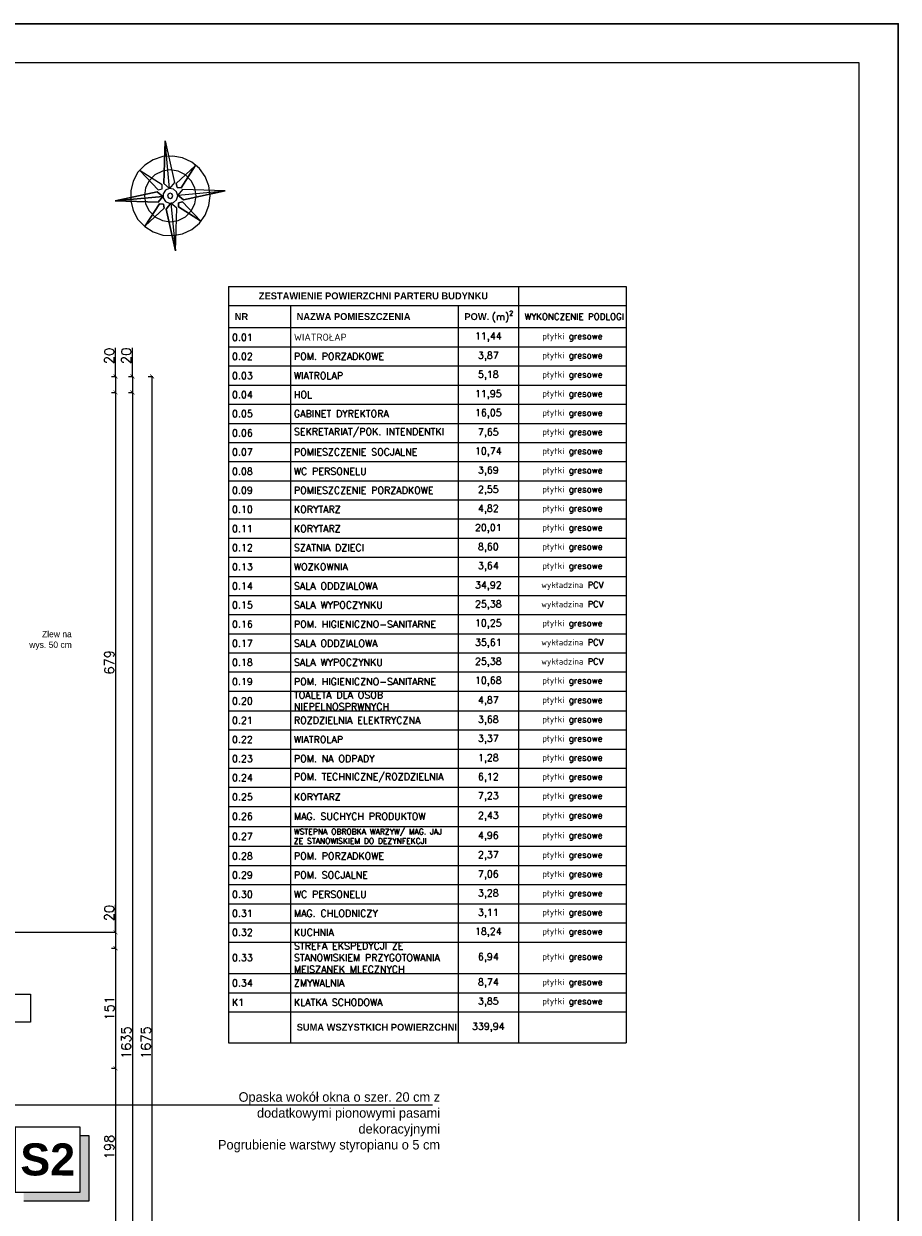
# Model space of a CAD drawing. Header units: millimetres. Extents: x -740 to 33545, y 5178 to 22494.
# Tile 244 of 256: x 11976 to 13075, y 10344 to 11838. Entities that reach past the tile are written whole.
import ezdxf
from ezdxf.lldxf.tags import DXFTag

# ---------------------------------------------------------------- set-up
doc = ezdxf.new("R2010")
doc.units = ezdxf.units.MM
doc.header["$MEASUREMENT"] = 0
doc.layers.get('Defpoints').update_dxf_attribs({"color": 252})
doc.layers.add('a3', color=252, linetype='Continuous', lineweight=30, plot=False)
for name, color, linetype, lineweight in [('A_opisy', 252, 'Continuous', 15), ('linia opisowa', 252, 'Continuous', 9), ('Nowe_820-G Rysunki Obrazki_Nr_pióra__23', 252, 'Continuous', 15), ('wymiarowanie', 252, 'Continuous', 9)]:
    doc.layers.add(name, color=color, linetype=linetype, lineweight=lineweight)
doc.layers.add('D-opis', color=252, linetype='Continuous')
doc.styles.add('ARIALL', font='GOTHIC.TTF', dxfattribs={"height": 40})
doc.styles.add('ROMANS', font='romans')
doc.styles.add('styl2', font='simplex.shx')
tags = doc.linetypes.add('ICAD_ISO03W100', pattern=[30, 12, -18]).pattern_tags.tags
tags[6:7] = [DXFTag(74, 4), DXFTag(75, 0), DXFTag(340, '0'), DXFTag(46, 1.0), DXFTag(50, 0.0), DXFTag(44, 0.0), DXFTag(45, 0.0)]
tags[4:5] = [DXFTag(74, 4), DXFTag(75, 0), DXFTag(340, '0'), DXFTag(46, 1.0), DXFTag(50, 0.0), DXFTag(44, 0.0), DXFTag(45, 0.0)]
doc.dimstyles.new('Skala 1-50', dxfattribs={"dimtxt": 12, "dimasz": 5, "dimexe": 1, "dimexo": 1, "dimgap": 1.5, "dimtad": 1, "dimdec": 1, "dimrnd": 0.5, "dimtxsty": 'styl2', "dimblk": 'ARCHTICK', "dimcen": 5, "dimadec": 0, "dimazin": 0, "dimtfac": 1, "dimtdec": 1, "dimtmove": 1, "dimatfit": 3, "dimldrblk": 'ARCHTICK', "dimfxl": 0, "dimlwd": -1, "dimlwe": -1, "dimarcsym": 0})

# ---------------------------------------------------------------- blocks, each defined once
blk = doc.blocks.new('*T942')
at = {"layer": 'D-opis', "color": 0, "linetype": 'ByBlock', "lineweight": -2}
for p, q in [((0, 0), (77.9, 0)), ((0, 0), (0, -24)), ((77.9, 0), (288.7, 0)), ((288.7, 0), (364.6, 0)), ((364.6, 0), (500, 0)), ((364.6, 0), (364.6, -24)), ((500, 0), (500, -24)), ((0, -24), (77.9, -24)), ((0, -24), (0, -51.9)), ((77.9, -24), (288.7, -24)), ((77.9, -24), (77.9, -51.9)), ((288.7, -24), (364.6, -24)), ((288.7, -24), (288.7, -51.9)), ((364.6, -24), (500, -24)), ((364.6, -24), (364.6, -51.9)), ((500, -24), (500, -51.9)), ((0, -51.9), (77.9, -51.9)), ((0, -51.9), (0, -76)), ((77.9, -51.9), (288.7, -51.9)), ((77.9, -51.9), (77.9, -76)), ((288.7, -51.9), (364.6, -51.9)), ((288.7, -51.9), (288.7, -76)), ((364.6, -51.9), (500, -51.9)), ((364.6, -51.9), (364.6, -76)), ((500, -51.9), (500, -76)), ((0, -76), (77.9, -76)), ((0, -76), (0, -100)), ((77.9, -76), (288.7, -76)), ((77.9, -76), (77.9, -100)), ((288.7, -76), (364.6, -76)), ((288.7, -76), (288.7, -100)), ((364.6, -76), (500, -76)), ((364.6, -76), (364.6, -100)), ((500, -76), (500, -100)), ((0, -100), (77.9, -100)), ((0, -100), (0, -124.1)), ((77.9, -100), (288.7, -100)), ((77.9, -100), (77.9, -124.1)), ((288.7, -100), (364.6, -100)), ((288.7, -100), (288.7, -124.1)), ((364.6, -100), (500, -100)), ((364.6, -100), (364.6, -124.1)), ((500, -100), (500, -124.1)), ((0, -124.1), (77.9, -124.1)), ((0, -124.1), (0, -148.2)), ((77.9, -124.1), (288.7, -124.1)), ((77.9, -124.1), (77.9, -148.2)), ((288.7, -124.1), (364.6, -124.1)), ((288.7, -124.1), (288.7, -148.2)), ((364.6, -124.1), (500, -124.1)), ((364.6, -124.1), (364.6, -148.2)), ((500, -124.1), (500, -148.2)), ((0, -148.2), (77.9, -148.2)), ((0, -148.2), (0, -172.2)), ((77.9, -148.2), (288.7, -148.2)), ((77.9, -148.2), (77.9, -172.2)), ((288.7, -148.2), (364.6, -148.2)), ((288.7, -148.2), (288.7, -172.2)), ((364.6, -148.2), (500, -148.2)), ((364.6, -148.2), (364.6, -172.2)), ((500, -148.2), (500, -172.2)), ((0, -172.2), (77.9, -172.2)), ((0, -172.2), (0, -196.3)), ((77.9, -172.2), (288.7, -172.2)), ((77.9, -172.2), (77.9, -196.3)), ((288.7, -172.2), (364.6, -172.2)), ((288.7, -172.2), (288.7, -196.3)), ((364.6, -172.2), (500, -172.2)), ((364.6, -172.2), (364.6, -196.3)), ((500, -172.2), (500, -196.3)), ((0, -196.3), (77.9, -196.3)), ((0, -196.3), (0, -220.3)), ((77.9, -196.3), (288.7, -196.3)), ((77.9, -196.3), (77.9, -220.3)), ((288.7, -196.3), (364.6, -196.3)), ((288.7, -196.3), (288.7, -220.3)), ((364.6, -196.3), (500, -196.3)), ((364.6, -196.3), (364.6, -220.3)), ((500, -196.3), (500, -220.3)), ((0, -220.3), (77.9, -220.3)), ((0, -220.3), (0, -244.4)), ((77.9, -220.3), (288.7, -220.3)), ((77.9, -220.3), (77.9, -244.4)), ((288.7, -220.3), (364.6, -220.3)), ((288.7, -220.3), (288.7, -244.4)), ((364.6, -220.3), (500, -220.3)), ((364.6, -220.3), (364.6, -244.4)), ((500, -220.3), (500, -244.4)), ((0, -244.4), (77.9, -244.4)), ((0, -244.4), (0, -268.4)), ((77.9, -244.4), (288.7, -244.4)), ((77.9, -244.4), (77.9, -268.4)), ((288.7, -244.4), (364.6, -244.4)), ((288.7, -244.4), (288.7, -268.4)), ((364.6, -244.4), (500, -244.4)), ((364.6, -244.4), (364.6, -268.4)), ((500, -244.4), (500, -268.4)), ((0, -268.4), (77.9, -268.4)), ((0, -268.4), (0, -292.4)), ((77.9, -268.4), (288.7, -268.4)), ((77.9, -268.4), (77.9, -292.4)), ((288.7, -268.4), (364.6, -268.4)), ((288.7, -268.4), (288.7, -292.4)), ((364.6, -268.4), (500, -268.4)), ((364.6, -268.4), (364.6, -292.4)), ((500, -268.4), (500, -292.4)), ((0, -292.4), (77.9, -292.4)), ((0, -292.4), (0, -316.5)), ((77.9, -292.4), (288.7, -292.4)), ((77.9, -292.4), (77.9, -316.5)), ((288.7, -292.4), (364.6, -292.4)), ((288.7, -292.4), (288.7, -316.5)), ((364.6, -292.4), (500, -292.4)), ((364.6, -292.4), (364.6, -316.5)), ((500, -292.4), (500, -316.5)), ((0, -316.5), (77.9, -316.5)), ((0, -316.5), (0, -340.6)), ((77.9, -316.5), (288.7, -316.5)), ((77.9, -316.5), (77.9, -340.6)), ((288.7, -316.5), (364.6, -316.5)), ((288.7, -316.5), (288.7, -340.6)), ((364.6, -316.5), (500, -316.5)), ((364.6, -316.5), (364.6, -340.6)), ((500, -316.5), (500, -340.6)), ((0, -340.6), (77.9, -340.6)), ((0, -340.6), (0, -364.6)), ((77.9, -340.6), (288.7, -340.6)), ((77.9, -340.6), (77.9, -364.6)), ((288.7, -340.6), (364.6, -340.6)), ((288.7, -340.6), (288.7, -364.6)), ((364.6, -340.6), (500, -340.6)), ((364.6, -340.6), (364.6, -364.6)), ((500, -340.6), (500, -364.6)), ((0, -364.6), (77.9, -364.6)), ((0, -364.6), (0, -388.6)), ((77.9, -364.6), (288.7, -364.6)), ((77.9, -364.6), (77.9, -388.6)), ((288.7, -364.6), (364.6, -364.6)), ((288.7, -364.6), (288.7, -388.6)), ((364.6, -364.6), (500, -364.6)), ((364.6, -364.6), (364.6, -388.6)), ((500, -364.6), (500, -388.6)), ((0, -388.6), (77.9, -388.6)), ((0, -388.6), (0, -412.7)), ((77.9, -388.6), (288.7, -388.6)), ((77.9, -388.6), (77.9, -412.7)), ((288.7, -388.6), (364.6, -388.6)), ((288.7, -388.6), (288.7, -412.7)), ((364.6, -388.6), (500, -388.6)), ((364.6, -388.6), (364.6, -412.7)), ((500, -388.6), (500, -412.7)), ((0, -412.7), (77.9, -412.7)), ((0, -412.7), (0, -436.7)), ((77.9, -412.7), (288.7, -412.7)), ((77.9, -412.7), (77.9, -436.7)), ((288.7, -412.7), (364.6, -412.7)), ((288.7, -412.7), (288.7, -436.7)), ((364.6, -412.7), (500, -412.7)), ((364.6, -412.7), (364.6, -436.7)), ((500, -412.7), (500, -436.7)), ((0, -436.7), (77.9, -436.7)), ((0, -436.7), (0, -460.7)), ((77.9, -436.7), (288.7, -436.7)), ((77.9, -436.7), (77.9, -460.7)), ((288.7, -436.7), (364.6, -436.7)), ((288.7, -436.7), (288.7, -460.7)), ((364.6, -436.7), (500, -436.7)), ((364.6, -436.7), (364.6, -460.7)), ((500, -436.7), (500, -460.7)), ((0, -460.7), (77.9, -460.7)), ((0, -460.7), (0, -484.8)), ((77.9, -460.7), (288.7, -460.7)), ((77.9, -460.7), (77.9, -484.8)), ((288.7, -460.7), (364.6, -460.7)), ((288.7, -460.7), (288.7, -484.8)), ((364.6, -460.7), (500, -460.7)), ((364.6, -460.7), (364.6, -484.8)), ((500, -460.7), (500, -484.8)), ((0, -484.8), (77.9, -484.8)), ((0, -484.8), (0, -508.8)), ((77.9, -484.8), (288.7, -484.8)), ((77.9, -484.8), (77.9, -508.8)), ((288.7, -484.8), (364.6, -484.8)), ((288.7, -484.8), (288.7, -508.8)), ((364.6, -484.8), (500, -484.8)), ((364.6, -484.8), (364.6, -508.8)), ((500, -484.8), (500, -508.8)), ((0, -508.8), (77.9, -508.8)), ((0, -508.8), (0, -533.7)), ((77.9, -508.8), (288.7, -508.8)), ((77.9, -508.8), (77.9, -533.7)), ((288.7, -508.8), (364.6, -508.8)), ((288.7, -508.8), (288.7, -533.7)), ((364.6, -508.8), (500, -508.8)), ((364.6, -508.8), (364.6, -533.7)), ((500, -508.8), (500, -533.7)), ((0, -533.7), (77.9, -533.7)), ((0, -533.7), (0, -557.7)), ((77.9, -533.7), (288.7, -533.7)), ((77.9, -533.7), (77.9, -557.7)), ((288.7, -533.7), (364.6, -533.7)), ((288.7, -533.7), (288.7, -557.7)), ((364.6, -533.7), (500, -533.7)), ((364.6, -533.7), (364.6, -557.7)), ((500, -533.7), (500, -557.7)), ((0, -557.7), (77.9, -557.7)), ((0, -557.7), (0, -581.7)), ((77.9, -557.7), (288.7, -557.7)), ((77.9, -557.7), (77.9, -581.7)), ((288.7, -557.7), (364.6, -557.7)), ((288.7, -557.7), (288.7, -581.7)), ((364.6, -557.7), (500, -557.7)), ((364.6, -557.7), (364.6, -581.7)), ((500, -557.7), (500, -581.7)), ((0, -581.7), (77.9, -581.7)), ((0, -581.7), (0, -605.8)), ((77.9, -581.7), (288.7, -581.7)), ((77.9, -581.7), (77.9, -605.8)), ((288.7, -581.7), (364.6, -581.7)), ((288.7, -581.7), (288.7, -605.8)), ((364.6, -581.7), (500, -581.7)), ((364.6, -581.7), (364.6, -605.8)), ((500, -581.7), (500, -605.8)), ((0, -605.8), (77.9, -605.8)), ((0, -605.8), (0, -629.8)), ((77.9, -605.8), (288.7, -605.8)), ((77.9, -605.8), (77.9, -629.8)), ((288.7, -605.8), (364.6, -605.8)), ((288.7, -605.8), (288.7, -629.8)), ((364.6, -605.8), (500, -605.8)), ((364.6, -605.8), (364.6, -629.8)), ((500, -605.8), (500, -629.8)), ((0, -629.8), (77.9, -629.8)), ((0, -629.8), (0, -653.8)), ((77.9, -629.8), (288.7, -629.8)), ((77.9, -629.8), (77.9, -653.8)), ((288.7, -629.8), (364.6, -629.8)), ((288.7, -629.8), (288.7, -653.8)), ((364.6, -629.8), (500, -629.8)), ((364.6, -629.8), (364.6, -653.8)), ((500, -629.8), (500, -653.8)), ((0, -653.8), (77.9, -653.8)), ((0, -653.8), (0, -678.9)), ((77.9, -653.8), (288.7, -653.8)), ((77.9, -653.8), (77.9, -678.9)), ((288.7, -653.8), (364.6, -653.8)), ((288.7, -653.8), (288.7, -678.9)), ((364.6, -653.8), (500, -653.8)), ((364.6, -653.8), (364.6, -678.9)), ((500, -653.8), (500, -678.9)), ((0, -678.9), (77.9, -678.9)), ((0, -678.9), (0, -704)), ((77.9, -678.9), (288.7, -678.9)), ((77.9, -678.9), (77.9, -704)), ((288.7, -678.9), (364.6, -678.9)), ((288.7, -678.9), (288.7, -704)), ((364.6, -678.9), (500, -678.9)), ((364.6, -678.9), (364.6, -704)), ((500, -678.9), (500, -704)), ((0, -704), (77.9, -704)), ((0, -704), (0, -728.1)), ((77.9, -704), (288.7, -704)), ((77.9, -704), (77.9, -728.1)), ((288.7, -704), (364.6, -704)), ((288.7, -704), (288.7, -728.1)), ((364.6, -704), (500, -704)), ((364.6, -704), (364.6, -728.1)), ((500, -704), (500, -728.1)), ((0, -728.1), (77.9, -728.1)), ((0, -728.1), (0, -752.2)), ((77.9, -728.1), (288.7, -728.1)), ((77.9, -728.1), (77.9, -752.2)), ((288.7, -728.1), (364.6, -728.1)), ((288.7, -728.1), (288.7, -752.2)), ((364.6, -728.1), (500, -728.1)), ((364.6, -728.1), (364.6, -752.2)), ((500, -728.1), (500, -752.2)), ((0, -752.2), (77.9, -752.2)), ((0, -752.2), (0, -776.2)), ((77.9, -752.2), (288.7, -752.2)), ((77.9, -752.2), (77.9, -776.2)), ((288.7, -752.2), (364.6, -752.2)), ((288.7, -752.2), (288.7, -776.2)), ((364.6, -752.2), (500, -752.2)), ((364.6, -752.2), (364.6, -776.2)), ((500, -752.2), (500, -776.2)), ((0, -776.2), (77.9, -776.2)), ((0, -776.2), (0, -800.3)), ((77.9, -776.2), (288.7, -776.2)), ((77.9, -776.2), (77.9, -800.3)), ((288.7, -776.2), (364.6, -776.2)), ((288.7, -776.2), (288.7, -800.3)), ((364.6, -776.2), (500, -776.2)), ((364.6, -776.2), (364.6, -800.3)), ((500, -776.2), (500, -800.3)), ((0, -800.3), (77.9, -800.3)), ((0, -800.3), (0, -824.3)), ((77.9, -800.3), (288.7, -800.3)), ((77.9, -800.3), (77.9, -824.3)), ((288.7, -800.3), (364.6, -800.3)), ((288.7, -800.3), (288.7, -824.3)), ((364.6, -800.3), (500, -800.3)), ((364.6, -800.3), (364.6, -824.3)), ((500, -800.3), (500, -824.3)), ((0, -824.3), (77.9, -824.3)), ((0, -824.3), (0, -864)), ((77.9, -824.3), (288.7, -824.3)), ((77.9, -824.3), (77.9, -864)), ((288.7, -824.3), (364.6, -824.3)), ((288.7, -824.3), (288.7, -864)), ((364.6, -824.3), (500, -824.3)), ((364.6, -824.3), (364.6, -864)), ((500, -824.3), (500, -864)), ((0, -864), (77.9, -864)), ((0, -864), (0, -888)), ((77.9, -864), (288.7, -864)), ((77.9, -864), (77.9, -888)), ((288.7, -864), (364.6, -864)), ((288.7, -864), (288.7, -888)), ((364.6, -864), (500, -864)), ((364.6, -864), (364.6, -888)), ((500, -864), (500, -888)), ((0, -888), (77.9, -888)), ((0, -888), (0, -912)), ((77.9, -888), (288.7, -888)), ((77.9, -888), (77.9, -912)), ((288.7, -888), (364.6, -888)), ((288.7, -888), (288.7, -912)), ((364.6, -888), (500, -888)), ((364.6, -888), (364.6, -912)), ((500, -888), (500, -912)), ((0, -912), (77.9, -912)), ((0, -912), (0, -950.9)), ((77.9, -912), (288.7, -912)), ((77.9, -912), (77.9, -950.9)), ((288.7, -912), (364.6, -912)), ((288.7, -912), (288.7, -950.9)), ((364.6, -912), (500, -912)), ((364.6, -912), (364.6, -950.9)), ((500, -912), (500, -950.9)), ((0, -950.9), (77.9, -950.9)), ((77.9, -950.9), (288.7, -950.9)), ((288.7, -950.9), (364.6, -950.9)), ((364.6, -950.9), (500, -950.9))]:
    blk.add_line(p, q, dxfattribs=at)
at = {"layer": 'D-opis', "color": 0, "style": 'styl2'}
for s, insert, char_height, width, attachment_point in [('{\\fCentury Gothic|b1|i0|c238|p34;ZESTAWIENIE POWIERZCHNI PARTERU BUDYNKU}', (182.3, -12), 8.753, 345.118, 5), ('WYKONCZENIE PODLOGI', (372.4, -38), 8, 119.718, 4), ('{\\fCentury Gothic|b1|i0|c238|p34;NR}', (7.9, -38), 8.753, 62.232, 4), ('{\\fCentury Gothic|b1|i0|c238|p34;NAZWA POMIESZCZENIA}', (85.8, -38), 8.753, 195.105, 4), ('\\A1;{\\fCentury Gothic|b1|i0|c238|p34;POW. }(m){\\H0.7x;\\S2^ ;}', (296.6, -38), 8.753, 60.136, 4), ('0.01', (4.4, -63.9), 8.75, 69.162, 4), ('WIATROŁAP', (82.3, -63.9), 8.75, 202.036, 4), ('11,44', (326.7, -63.9), 8.75, 67.067, 5), ('płytki gresowe', (432.3, -63.9), 7.878, 126.649, 5), ('0.02', (4.4, -88), 8.75, 69.162, 4), ('POM. PORZADKOWE', (82.3, -88), 8.753, 202.036, 4), ('3,87', (326.7, -88), 8.75, 67.067, 5), ('płytki gresowe', (432.3, -88), 7.878, 126.649, 5), ('0.03', (4.4, -112.1), 8.75, 69.162, 4), ('WIATROLAP', (82.3, -112.1), 8.75, 202.036, 4), ('5,18', (326.7, -112.1), 8.75, 67.067, 5), ('płytki gresowe', (432.3, -112.1), 7.878, 126.649, 5), ('0.04', (4.4, -136.1), 8.75, 69.162, 4), ('HOL', (82.3, -136.1), 8.75, 202.036, 4), ('11,95', (326.7, -136.1), 8.75, 67.067, 5), ('płytki gresowe', (432.3, -136.1), 7.878, 126.649, 5), ('0.05', (4.4, -160.2), 8.75, 69.162, 4), ('GABINET DYREKTORA', (82.3, -160.2), 8.753, 202.036, 4), ('16,05', (326.7, -160.2), 8.75, 67.067, 5), ('płytki gresowe', (432.3, -160.2), 7.878, 126.649, 5), ('0.06', (4.4, -184.3), 8.75, 69.162, 4), ('SEKRETARIAT/POK. INTENDENTKI', (82.3, -184.3), 8.753, 202.036, 4), ('7,65', (326.7, -184.3), 8.75, 67.067, 5), ('płytki gresowe', (432.3, -184.3), 7.878, 126.649, 5), ('0.07', (4.4, -208.3), 8.75, 69.162, 4), ('POMIESZCZENIE SOCJALNE', (82.3, -208.3), 8.753, 202.036, 4), ('10,74', (326.7, -208.3), 8.75, 67.067, 5), ('płytki gresowe', (432.3, -208.3), 7.878, 126.649, 5), ('0.08', (4.4, -232.4), 8.75, 69.162, 4), ('WC PERSONELU', (82.3, -232.4), 8.753, 202.036, 4), ('3,69', (326.7, -232.4), 8.75, 67.067, 5), ('płytki gresowe', (432.3, -232.4), 7.878, 126.649, 5), ('0.09', (4.4, -256.4), 8.75, 69.162, 4), ('POMIESZCZENIE PORZADKOWE', (82.3, -256.4), 8.753, 202.036, 4), ('2,55', (326.7, -256.4), 8.75, 67.067, 5), ('płytki gresowe', (432.3, -256.4), 7.878, 126.649, 5), ('0.10', (4.4, -280.4), 8.75, 69.162, 4), ('KORYTARZ', (82.3, -280.4), 8.75, 202.036, 4), ('4,82', (326.7, -280.4), 8.75, 67.067, 5), ('płytki gresowe', (432.3, -280.4), 7.878, 126.649, 5), ('0.11', (4.4, -304.5), 8.75, 69.162, 4), ('KORYTARZ', (82.3, -304.5), 8.75, 202.036, 4), ('20,01', (326.7, -304.5), 8.75, 67.067, 5), ('płytki gresowe', (432.3, -304.5), 7.878, 126.649, 5), ('0.12', (4.4, -328.6), 8.75, 69.162, 4), ('SZATNIA DZIECI', (82.3, -328.6), 8.753, 202.036, 4), ('8,60', (326.7, -328.6), 8.75, 67.067, 5), ('płytki gresowe', (432.3, -328.6), 7.878, 126.649, 5), ('0.13', (4.4, -352.6), 8.75, 69.162, 4), ('WOZKOWNIA', (82.3, -352.6), 8.75, 202.036, 4), ('3,64', (326.7, -352.6), 8.75, 67.067, 5), ('płytki gresowe', (432.3, -352.6), 7.878, 126.649, 5), ('0.14', (4.4, -376.6), 8.75, 69.162, 4), ('SALA ODDZIALOWA', (82.3, -376.6), 8.753, 202.036, 4), ('34,92', (326.7, -376.6), 8.75, 67.067, 5), ('wykładzina PCV', (432.3, -376.6), 7.711, 126.649, 5), ('0.15', (4.4, -400.7), 8.75, 69.162, 4), ('SALA WYPOCZYNKU', (82.3, -400.7), 8.753, 202.036, 4), ('25,38', (326.7, -400.7), 8.75, 67.067, 5), ('wykładzina PCV', (432.3, -400.7), 7.711, 126.649, 5), ('płytki gresowe', (432.3, -424.7), 7.878, 126.649, 5), ('0.16', (4.4, -424.7), 8.75, 69.162, 4), ('POM. HIGIENICZNO-SANITARNE', (82.3, -424.7), 8.753, 202.036, 4), ('10,25', (326.7, -424.7), 8.75, 67.067, 5), ('0.17', (4.4, -448.7), 8.75, 69.162, 4), ('SALA ODDZIALOWA', (82.3, -448.7), 8.753, 202.036, 4), ('35,61', (326.7, -448.7), 8.75, 67.067, 5), ('wykładzina PCV', (432.3, -448.7), 7.711, 126.649, 5), ('0.18', (4.4, -472.8), 8.75, 69.162, 4), ('SALA WYPOCZYNKU', (82.3, -472.8), 8.753, 202.036, 4), ('25,38', (326.7, -472.8), 8.75, 67.067, 5), ('wykładzina PCV', (432.3, -472.8), 7.711, 126.649, 5), ('0.19', (4.4, -496.8), 8.75, 69.162, 4), ('POM. HIGIENICZNO-SANITARNE', (82.3, -496.8), 8.753, 202.036, 4), ('10,68', (326.7, -496.8), 8.75, 67.067, 5), ('płytki gresowe', (432.3, -496.8), 7.878, 126.649, 5), ('0.20', (4.4, -521.2), 8.75, 69.162, 4), ('TOALETA DLA OSOB NIEPELNOSPRWNYCH', (82.3, -521.2), 8.753, 202.036, 4), ('4,87', (326.7, -521.2), 8.75, 67.067, 5), ('płytki gresowe', (432.3, -521.2), 7.878, 126.649, 5), ('0.21', (4.4, -545.7), 8.75, 69.162, 4), ('ROZDZIELNIA ELEKTRYCZNA', (82.3, -545.7), 8.753, 202.036, 4), ('3,68', (326.7, -545.7), 8.75, 67.067, 5), ('płytki gresowe', (432.3, -545.7), 7.878, 126.649, 5), ('0.22', (4.4, -569.7), 8.75, 69.162, 4), ('WIATROLAP', (82.3, -569.7), 8.75, 202.036, 4), ('3,37', (326.7, -569.7), 8.75, 67.067, 5), ('płytki gresowe', (432.3, -569.7), 7.878, 126.649, 5), ('0.23', (4.4, -593.8), 8.75, 69.162, 4), ('POM. NA ODPADY', (82.3, -593.8), 8.753, 202.036, 4), ('1,28', (326.7, -593.8), 8.75, 67.067, 5), ('płytki gresowe', (432.3, -593.8), 7.878, 126.649, 5), ('0.24', (4.4, -617.8), 8.75, 69.162, 4), ('POM. TECHNICZNE/ROZDZIELNIA', (82.3, -617.8), 8.753, 202.036, 4), ('6,12', (326.7, -617.8), 8.75, 67.067, 5), ('płytki gresowe', (432.3, -617.8), 7.878, 126.649, 5), ('0.25', (4.4, -641.8), 8.75, 69.162, 4), ('KORYTARZ', (82.3, -641.8), 8.75, 202.036, 4), ('7,23', (326.7, -641.8), 8.75, 67.067, 5), ('płytki gresowe', (432.3, -641.8), 7.878, 126.649, 5), ('0.26', (4.4, -666.4), 8.75, 69.162, 4), ('MAG. SUCHYCH PRODUKTOW', (82.3, -666.4), 8.753, 202.036, 4), ('2,43', (326.7, -666.4), 8.75, 67.067, 5), ('płytki gresowe', (432.3, -666.4), 7.878, 126.649, 5), ('0.27', (4.4, -691.4), 8.75, 69.162, 4), ('WSTEPNA OBROBKA WARZYW/ MAG. JAJ ZE STANOWISKIEM DO DEZYNFEKCJI', (82.3, -691.4), 7.003, 202.036, 4), ('4,96', (326.7, -691.4), 8.75, 67.067, 5), ('płytki gresowe', (432.3, -691.4), 7.878, 126.649, 5), ('0.28', (4.4, -716), 8.75, 69.162, 4), ('POM. PORZADKOWE', (82.3, -716), 8.753, 202.036, 4), ('2,37', (326.7, -716), 8.75, 67.067, 5), ('płytki gresowe', (432.3, -716), 7.878, 126.649, 5), ('0.29', (4.4, -740.1), 8.75, 69.162, 4), ('POM. SOCJALNE', (82.3, -740.1), 8.753, 202.036, 4), ('7,06', (326.7, -740.1), 8.75, 67.067, 5), ('płytki gresowe', (432.3, -740.1), 7.878, 126.649, 5), ('0.30', (4.4, -764.2), 8.75, 69.162, 4), ('WC PERSONELU', (82.3, -764.2), 8.753, 202.036, 4), ('3,28', (326.7, -764.2), 8.75, 67.067, 5), ('płytki gresowe', (432.3, -764.2), 7.878, 126.649, 5), ('0.31', (4.4, -788.2), 8.75, 69.162, 4), ('MAG. CHLODNICZY', (82.3, -788.2), 8.753, 202.036, 4), ('3,11', (326.7, -788.2), 8.75, 67.067, 5), ('płytki gresowe', (432.3, -788.2), 7.878, 126.649, 5), ('0.32', (4.4, -812.3), 8.75, 69.162, 4), ('KUCHNIA', (82.3, -812.3), 8.75, 202.036, 4), ('18,24', (326.7, -812.3), 8.75, 67.067, 5), ('płytki gresowe', (432.3, -812.3), 7.878, 126.649, 5), ('STREFA EKSPEDYCJI ZE STANOWISKIEM PRZYGOTOWANIA MEISZANEK MLECZNYCH', (82.3, -844.1), 8.753, 202.036, 4), ('0.33', (4.4, -844.1), 8.75, 69.162, 4), ('6,94', (326.7, -844.1), 8.75, 67.067, 5), ('płytki gresowe', (432.3, -844.1), 7.878, 126.649, 5), ('0.34', (4.4, -876), 8.75, 69.162, 4), ('ZMYWALNIA', (82.3, -876), 8.75, 202.036, 4), ('8,74', (326.7, -876), 8.75, 67.067, 5), ('płytki gresowe', (432.3, -876), 7.878, 126.649, 5), ('K1', (4.4, -900), 8.75, 69.162, 4), ('KLATKA SCHODOWA', (82.3, -900), 8.753, 202.036, 4), ('3,85', (326.7, -900), 8.75, 67.067, 5), ('płytki gresowe', (432.3, -900), 7.878, 126.649, 5), ('339,94', (326.7, -931.5), 8.75, 67.067, 5), ('{\\fCentury Gothic|b1|i0|c238|p34;SUMA WSZYSTKICH POWIERZCHNI}', (85.8, -931.5), 8.753, 195.105, 4)]:
    blk.add_mtext(s, dxfattribs=dict(at, insert=insert, char_height=char_height, width=width, attachment_point=attachment_point))
blk = doc.blocks.new('_ArchTick')
at = {"color": 0, "linetype": 'ByBlock', "const_width": 0.15}
blk.add_lwpolyline([(-0.5, -0.5), (0.5, 0.5)], dxfattribs=at)
blk = doc.blocks.new('*D2124')
at = {"layer": 'Defpoints', "color": 0}
for p in [(11964.8, 11394.5), (11961.9, 11374.5), (12091.4, 11374.5)]:
    blk.add_point(p, dxfattribs=at)
at = {"layer": 'wymiarowanie', "color": 0}
for p, q in [((12091.4, 11394.5), (12091.4, 11430.5)), ((12086.4, 11394.5), (12092.4, 11394.5)), ((12091.4, 11394.5), (12091.4, 11374.5)), ((12086.4, 11374.5), (12092.4, 11374.5))]:
    blk.add_line(p, q, dxfattribs=at)
at = {"layer": 'wymiarowanie', "color": 0, "xscale": 5, "yscale": 5, "zscale": 5}
for p, rotation in [((12091.4, 11394.5), 90), ((12091.4, 11374.5), 270)]:
    blk.add_blockref('_ArchTick', p, dxfattribs=dict(at, rotation=rotation))
at = {"layer": 'wymiarowanie', "color": 0, "insert": (12083.6, 11420.3), "char_height": 12, "attachment_point": 5, "rotation": 90, "style": 'styl2'}
blk.add_mtext('20', dxfattribs=at)
blk = doc.blocks.new('*D2125')
at = {"layer": 'Defpoints', "color": 0}
for p in [(11961.9, 11374.5), (11907.3, 10695.7), (12091.4, 10695.7)]:
    blk.add_point(p, dxfattribs=at)
at = {"layer": 'wymiarowanie', "color": 0}
for p, q in [((12086.4, 11374.5), (12092.4, 11374.5)), ((12091.4, 11374.5), (12091.4, 10695.7)), ((12086.4, 10695.7), (12092.4, 10695.7))]:
    blk.add_line(p, q, dxfattribs=at)
at = {"layer": 'wymiarowanie', "color": 0, "xscale": 5, "yscale": 5, "zscale": 5}
for p, rotation in [((12091.4, 11374.5), 90), ((12091.4, 10695.7), 270)]:
    blk.add_blockref('_ArchTick', p, dxfattribs=dict(at, rotation=rotation))
at = {"layer": 'wymiarowanie', "color": 0, "insert": (12083.6, 11035.1), "char_height": 12, "attachment_point": 5, "rotation": 90, "style": 'styl2'}
blk.add_mtext('679', dxfattribs=at)
blk = doc.blocks.new('*D2126')
at = {"layer": 'Defpoints', "color": 0}
for p in [(11905.8, 10675.7), (11981.9, 10524.7), (12091.4, 10524.7)]:
    blk.add_point(p, dxfattribs=at)
at = {"layer": 'wymiarowanie', "color": 0}
for p, q in [((12086.4, 10675.7), (12092.4, 10675.7)), ((12091.4, 10675.7), (12091.4, 10524.7)), ((12086.4, 10524.7), (12092.4, 10524.7))]:
    blk.add_line(p, q, dxfattribs=at)
at = {"layer": 'wymiarowanie', "color": 0, "xscale": 5, "yscale": 5, "zscale": 5}
for p, rotation in [((12091.4, 10675.7), 90), ((12091.4, 10524.7), 270)]:
    blk.add_blockref('_ArchTick', p, dxfattribs=dict(at, rotation=rotation))
at = {"layer": 'wymiarowanie', "color": 0, "insert": (12083.8, 10600.2), "char_height": 12, "attachment_point": 5, "rotation": 90, "style": 'styl2'}
blk.add_mtext('151', dxfattribs=at)
blk = doc.blocks.new('*D2129')
at = {"layer": 'Defpoints', "color": 0}
for p in [(11904.8, 10695.7), (11902.3, 10675.7), (12091.4, 10675.7)]:
    blk.add_point(p, dxfattribs=at)
at = {"layer": 'wymiarowanie', "color": 0}
for p, q in [((12091.4, 10695.7), (12091.4, 10730.2)), ((12086.4, 10695.7), (12092.4, 10695.7)), ((12091.4, 10695.7), (12091.4, 10675.7)), ((12086.4, 10675.7), (12092.4, 10675.7))]:
    blk.add_line(p, q, dxfattribs=at)
at = {"layer": 'wymiarowanie', "color": 0, "xscale": 5, "yscale": 5, "zscale": 5}
for p, rotation in [((12091.4, 10695.7), 90), ((12091.4, 10675.7), 270)]:
    blk.add_blockref('_ArchTick', p, dxfattribs=dict(at, rotation=rotation))
at = {"layer": 'wymiarowanie', "color": 0, "insert": (12083.6, 10719.9), "char_height": 12, "attachment_point": 5, "rotation": 90, "style": 'styl2'}
blk.add_mtext('20', dxfattribs=at)
blk = doc.blocks.new('*D2130')
at = {"layer": 'Defpoints', "color": 0}
for p in [(11902.3, 10524.7), (11902.3, 10326.7), (12091.4, 10326.7)]:
    blk.add_point(p, dxfattribs=at)
at = {"layer": 'wymiarowanie', "color": 0}
for p, q in [((12086.4, 10524.7), (12092.4, 10524.7)), ((12091.4, 10524.7), (12091.4, 10326.7)), ((12086.4, 10326.7), (12092.4, 10326.7))]:
    blk.add_line(p, q, dxfattribs=at)
at = {"layer": 'wymiarowanie', "color": 0, "xscale": 5, "yscale": 5, "zscale": 5}
for p, rotation in [((12091.4, 10524.7), 90), ((12091.4, 10326.7), 270)]:
    blk.add_blockref('_ArchTick', p, dxfattribs=dict(at, rotation=rotation))
at = {"layer": 'wymiarowanie', "color": 0, "insert": (12083.6, 10425.7), "char_height": 12, "attachment_point": 5, "rotation": 90, "style": 'styl2'}
blk.add_mtext('198', dxfattribs=at)
blk = doc.blocks.new('*D2132')
at = {"layer": 'Defpoints', "color": 0}
for p in [(12086.4, 11394.5), (12086.4, 11374.5), (12112.7, 11374.5)]:
    blk.add_point(p, dxfattribs=at)
at = {"layer": 'wymiarowanie', "color": 0}
for p, q in [((12112.7, 11394.5), (12112.7, 11430.6)), ((12107.7, 11394.5), (12113.7, 11394.5)), ((12112.7, 11394.5), (12112.7, 11374.5)), ((12107.7, 11374.5), (12113.7, 11374.5))]:
    blk.add_line(p, q, dxfattribs=at)
at = {"layer": 'wymiarowanie', "color": 0, "xscale": 5, "yscale": 5, "zscale": 5}
for p, rotation in [((12112.7, 11394.5), 90), ((12112.7, 11374.5), 270)]:
    blk.add_blockref('_ArchTick', p, dxfattribs=dict(at, rotation=rotation))
at = {"layer": 'wymiarowanie', "color": 0, "insert": (12104.9, 11420.4), "char_height": 12, "attachment_point": 5, "rotation": 90, "style": 'styl2'}
blk.add_mtext('20', dxfattribs=at)
blk = doc.blocks.new('*D2133')
at = {"layer": 'Defpoints', "color": 0}
for p in [(12086.4, 11374.5), (12086.4, 9739.6), (12112.7, 9739.6)]:
    blk.add_point(p, dxfattribs=at)
at = {"layer": 'wymiarowanie', "color": 0}
for p, q in [((12107.7, 11374.5), (12113.7, 11374.5)), ((12112.7, 11374.5), (12112.7, 9739.6)), ((12107.7, 9739.6), (12113.7, 9739.6))]:
    blk.add_line(p, q, dxfattribs=at)
at = {"layer": 'wymiarowanie', "color": 0, "xscale": 5, "yscale": 5, "zscale": 5}
for p, rotation in [((12112.7, 11374.5), 90), ((12112.7, 9739.6), 270)]:
    blk.add_blockref('_ArchTick', p, dxfattribs=dict(at, rotation=rotation))
at = {"layer": 'wymiarowanie', "color": 0, "insert": (12104.9, 10557), "char_height": 12, "attachment_point": 5, "rotation": 90, "style": 'styl2'}
blk.add_mtext('1635', dxfattribs=at)
blk = doc.blocks.new('*D2135')
at = {"layer": 'Defpoints', "color": 0}
for p in [(12107.7, 11394.5), (12137.4, 11394.5), (12107.7, 9719.6)]:
    blk.add_point(p, dxfattribs=at)
at = {"layer": 'wymiarowanie', "color": 0}
for p, q in [((12132.4, 11394.5), (12138.4, 11394.5)), ((12137.4, 9719.6), (12137.4, 11394.5)), ((12132.4, 9719.6), (12138.4, 9719.6))]:
    blk.add_line(p, q, dxfattribs=at)
at = {"layer": 'wymiarowanie', "color": 0, "xscale": 5, "yscale": 5, "zscale": 5}
for p, rotation in [((12137.4, 11394.5), 90), ((12137.4, 9719.6), 270)]:
    blk.add_blockref('_ArchTick', p, dxfattribs=dict(at, rotation=rotation))
at = {"layer": 'wymiarowanie', "color": 0, "insert": (12129.6, 10557), "char_height": 12, "attachment_point": 5, "rotation": 90, "style": 'styl2'}
blk.add_mtext('1675', dxfattribs=at)

msp = doc.modelspace()

# ---------------------------------------------------------------- hatches: boundary and pattern name
at = {"layer": 'linia opisowa'}
msp.add_hatch(color=256, dxfattribs=at).paths.add_polyline_path([(12058.08, 10439.86), (12047.16, 10439.86), (12047.16, 10368.85), (11976.15, 10368.85), (11976.15, 10357.92), (12058.08, 10357.92)])

# ---------------------------------------------------------------- linework, layer by layer
at = {"layer": 'a3'}
msp.add_lwpolyline([(13075.31, 8867.94), (13075.31, 11837.94), (8325.31, 11837.94), (8325.31, 8867.94), (13075.31, 8867.94)], dxfattribs=at)
at = {"layer": 'A_opisy', "ltscale": 0.3}
msp.add_lwpolyline([(11984.49, 10582.69), (11949.44, 10582.69), (11949.44, 10617.75), (11984.49, 10617.75)], close=True, dxfattribs=at)
at = {"layer": 'linia opisowa'}
for points in [[(12018.8, 10450.78), (11865.61, 10450.78)], [(11965.22, 10368.85), (12047.16, 10368.85), (12047.16, 10450.78), (11965.22, 10450.78), (11965.22, 10368.85)], [(11976.15, 10357.92), (12058.08, 10357.92), (12058.08, 10439.86), (12047.16, 10439.86)]]:
    msp.add_lwpolyline(points, dxfattribs=at)
at = {"layer": 'Nowe_820-G Rysunki Obrazki_Nr_pióra__23', "linetype": 'Continuous', "lineweight": 15}
for points in [[(12153.72, 11690.62), (12152.02, 11637.28)], [(12152.02, 11637.28), (12153.72, 11690.62)], [(12159.22, 11630.93), (12153.72, 11690.62)], [(12153.72, 11690.62), (12165.57, 11638.55)], [(12159.22, 11630.93), (12153.72, 11690.62)], [(12153.72, 11690.62), (12165.57, 11638.55)], [(12150.75, 11671.15), (12138.9, 11666.91)], [(12150.75, 11671.15), (12138.9, 11666.91)], [(12163.45, 11671.57), (12150.75, 11671.15)], [(12163.45, 11671.57), (12150.75, 11671.15)], [(12175.73, 11669.45), (12163.45, 11671.57)], [(12175.73, 11669.45), (12163.45, 11671.57)], [(12128.32, 11660.14), (12119.43, 11651.25)], [(12128.32, 11660.14), (12119.43, 11651.25)], [(12138.9, 11666.91), (12128.32, 11660.14)], [(12138.9, 11666.91), (12128.32, 11660.14)], [(12167.69, 11637.28), (12191.39, 11659.29)], [(12191.39, 11659.29), (12167.69, 11637.28)], [(12191.39, 11659.29), (12174.04, 11631.78)], [(12174.04, 11631.78), (12191.39, 11659.29)], [(12187.16, 11663.95), (12175.73, 11669.45)], [(12187.16, 11663.95), (12175.73, 11669.45)], [(12196.9, 11655.91), (12187.16, 11663.95)], [(12196.9, 11655.91), (12187.16, 11663.95)], [(12204.09, 11645.75), (12196.9, 11655.91)], [(12204.09, 11645.75), (12196.9, 11655.91)], [(12113.5, 11640.24), (12110.54, 11627.97)], [(12113.5, 11640.24), (12110.54, 11627.97)], [(12119.43, 11651.25), (12113.5, 11640.24)], [(12119.43, 11651.25), (12113.5, 11640.24)], [(12149.91, 11635.59), (12122.39, 11652.94)], [(12122.39, 11652.94), (12144.83, 11629.24)], [(12149.91, 11635.59), (12122.39, 11652.94)], [(12122.39, 11652.94), (12144.83, 11629.24)], [(12133.82, 11640.67), (12129.16, 11631.78)], [(12133.82, 11640.67), (12129.16, 11631.78)], [(12141.02, 11647.86), (12133.82, 11640.67)], [(12141.02, 11647.86), (12133.82, 11640.67)], [(12150.33, 11652.52), (12141.02, 11647.86)], [(12150.33, 11652.52), (12141.02, 11647.86)], [(12160.07, 11654.21), (12150.33, 11652.52)], [(12160.07, 11654.21), (12150.33, 11652.52)], [(12170.23, 11652.52), (12160.07, 11654.21)], [(12170.23, 11652.52), (12160.07, 11654.21)], [(12179.54, 11647.86), (12170.23, 11652.52)], [(12179.54, 11647.86), (12170.23, 11652.52)], [(12186.31, 11640.67), (12179.54, 11647.86)], [(12186.31, 11640.67), (12179.54, 11647.86)], [(12190.97, 11631.78), (12186.31, 11640.67)], [(12190.97, 11631.78), (12186.31, 11640.67)], [(12208.75, 11634.32), (12204.09, 11645.75)], [(12208.75, 11634.32), (12204.09, 11645.75)], [(12143.56, 11626.7), (12091.06, 11615.27)], [(12091.06, 11615.27), (12143.56, 11626.7)], [(12110.54, 11627.97), (12110.54, 11615.27)], [(12110.54, 11627.97), (12110.54, 11615.27)], [(12129.16, 11631.78), (12127.89, 11621.62)], [(12129.16, 11631.78), (12127.89, 11621.62)], [(12143.56, 11626.7), (12150.75, 11620.77)], [(12150.75, 11620.77), (12143.56, 11626.7)], [(12144.83, 11629.24), (12149.91, 11630.51)], [(12144.83, 11629.24), (12149.91, 11630.51)], [(12149.91, 11630.51), (12149.91, 11635.59)], [(12149.91, 11630.51), (12149.91, 11635.59)], [(12154.14, 11628.81), (12151.18, 11624.16)], [(12154.14, 11628.81), (12151.18, 11624.16)], [(12152.02, 11637.28), (12159.22, 11630.93)], [(12159.22, 11630.93), (12152.02, 11637.28)], [(12158.8, 11630.93), (12154.14, 11628.81)], [(12158.8, 11630.93), (12154.14, 11628.81)], [(12164.3, 11630.08), (12158.8, 11630.93)], [(12164.3, 11630.08), (12158.8, 11630.93)], [(12165.57, 11638.55), (12159.22, 11630.93)], [(12165.57, 11638.55), (12159.22, 11630.93)], [(12168.11, 11626.7), (12164.3, 11630.08)], [(12168.11, 11626.7), (12164.3, 11630.08)], [(12168.96, 11632.2), (12167.69, 11637.28)], [(12167.69, 11637.28), (12168.96, 11632.2)], [(12169.8, 11621.62), (12168.11, 11626.7)], [(12169.8, 11621.62), (12168.11, 11626.7)], [(12174.04, 11631.78), (12168.96, 11632.2)], [(12168.96, 11632.2), (12174.04, 11631.78)], [(12175.73, 11629.66), (12169.8, 11622.46)], [(12175.73, 11629.66), (12169.8, 11622.46)], [(12169.8, 11622.46), (12229.07, 11627.97)], [(12169.8, 11622.46), (12229.07, 11627.97)], [(12229.07, 11627.97), (12175.73, 11629.66)], [(12229.07, 11627.97), (12175.73, 11629.66)], [(12229.07, 11627.97), (12177, 11616.54)], [(12177, 11616.54), (12229.07, 11627.97)], [(12192.66, 11621.62), (12190.97, 11631.78)], [(12192.66, 11621.62), (12190.97, 11631.78)], [(12210.44, 11621.62), (12208.75, 11634.32)], [(12210.44, 11621.62), (12208.75, 11634.32)], [(12091.06, 11615.27), (12150.75, 11620.77)], [(12150.75, 11620.77), (12091.06, 11615.27)], [(12091.06, 11615.27), (12144.83, 11613.57)], [(12144.83, 11613.57), (12091.06, 11615.27)], [(12110.54, 11615.27), (12113.5, 11602.99)], [(12110.54, 11615.27), (12113.5, 11602.99)], [(12127.89, 11621.62), (12129.16, 11611.46)], [(12127.89, 11621.62), (12129.16, 11611.46)], [(12128.74, 11583.94), (12146.52, 11611.46)], [(12146.52, 11611.46), (12128.74, 11583.94)], [(12129.16, 11611.46), (12133.82, 11602.57)], [(12129.16, 11611.46), (12133.82, 11602.57)], [(12144.83, 11613.57), (12150.75, 11620.77)], [(12150.75, 11620.77), (12144.83, 11613.57)], [(12146.52, 11611.46), (12151.6, 11611.03)], [(12151.6, 11611.03), (12146.52, 11611.46)], [(12151.18, 11624.16), (12151.18, 11619.08)], [(12151.18, 11624.16), (12151.18, 11619.08)], [(12151.18, 11619.08), (12154.14, 11614.42)], [(12151.18, 11619.08), (12154.14, 11614.42)], [(12151.6, 11611.03), (12152.45, 11605.95)], [(12152.45, 11605.95), (12151.6, 11611.03)], [(12154.14, 11614.42), (12158.8, 11612.3)], [(12154.14, 11614.42), (12158.8, 11612.3)], [(12160.91, 11612.3), (12154.99, 11604.68)], [(12154.99, 11604.68), (12160.91, 11612.3)], [(12157.53, 11623.73), (12156.68, 11621.19)], [(12157.53, 11623.73), (12156.68, 11621.19)], [(12156.68, 11621.19), (12157.95, 11619.08)], [(12156.68, 11621.19), (12157.95, 11619.08)], [(12160.07, 11625), (12157.53, 11623.73)], [(12160.07, 11625), (12157.53, 11623.73)], [(12157.95, 11619.08), (12160.49, 11618.23)], [(12157.95, 11619.08), (12160.49, 11618.23)], [(12158.8, 11612.3), (12164.3, 11613.15)], [(12158.8, 11612.3), (12164.3, 11613.15)], [(12162.18, 11624.16), (12160.07, 11625)], [(12162.18, 11624.16), (12160.07, 11625)], [(12160.49, 11618.23), (12162.61, 11619.5)], [(12160.49, 11618.23), (12162.61, 11619.5)], [(12160.91, 11612.3), (12166.84, 11552.61)], [(12168.53, 11605.95), (12160.91, 11612.3)], [(12168.53, 11605.95), (12160.91, 11612.3)], [(12160.91, 11612.3), (12166.84, 11552.61)], [(12163.45, 11622.04), (12162.18, 11624.16)], [(12163.45, 11622.04), (12162.18, 11624.16)], [(12162.61, 11619.5), (12163.45, 11622.04)], [(12162.61, 11619.5), (12163.45, 11622.04)], [(12164.3, 11613.15), (12168.11, 11616.54)], [(12164.3, 11613.15), (12168.11, 11616.54)], [(12168.11, 11616.54), (12169.8, 11621.62)], [(12168.11, 11616.54), (12169.8, 11621.62)], [(12177, 11616.54), (12169.8, 11622.46)], [(12169.8, 11622.46), (12177, 11616.54)], [(12170.65, 11612.73), (12175.73, 11614)], [(12175.73, 11614), (12170.65, 11612.73)], [(12170.65, 11607.65), (12170.65, 11612.73)], [(12170.65, 11612.73), (12170.65, 11607.65)], [(12175.73, 11614), (12198.17, 11590.29)], [(12198.17, 11590.29), (12175.73, 11614)], [(12186.31, 11602.57), (12190.97, 11611.46)], [(12186.31, 11602.57), (12190.97, 11611.46)], [(12190.97, 11611.46), (12192.66, 11621.62)], [(12190.97, 11611.46), (12192.66, 11621.62)], [(12208.75, 11609.34), (12210.44, 11621.62)], [(12208.75, 11609.34), (12210.44, 11621.62)], [(12113.5, 11602.99), (12119.43, 11591.98)], [(12113.5, 11602.99), (12119.43, 11591.98)], [(12152.45, 11605.95), (12128.74, 11583.94)], [(12128.74, 11583.94), (12152.45, 11605.95)], [(12133.82, 11602.57), (12141.02, 11595.37)], [(12133.82, 11602.57), (12141.02, 11595.37)], [(12141.02, 11595.37), (12150.33, 11590.71)], [(12141.02, 11595.37), (12150.33, 11590.71)], [(12154.99, 11604.68), (12166.84, 11552.61)], [(12166.84, 11552.61), (12154.99, 11604.68)], [(12166.84, 11552.61), (12168.53, 11605.95)], [(12166.84, 11552.61), (12168.53, 11605.95)], [(12170.23, 11590.71), (12179.54, 11595.37)], [(12170.23, 11590.71), (12179.54, 11595.37)], [(12198.17, 11590.29), (12170.65, 11607.65)], [(12170.65, 11607.65), (12198.17, 11590.29)], [(12179.54, 11595.37), (12186.31, 11602.57)], [(12179.54, 11595.37), (12186.31, 11602.57)], [(12196.9, 11587.33), (12204.09, 11597.49)], [(12196.9, 11587.33), (12204.09, 11597.49)], [(12204.09, 11597.49), (12208.75, 11609.34)], [(12204.09, 11597.49), (12208.75, 11609.34)], [(12119.43, 11591.98), (12128.32, 11583.09)], [(12119.43, 11591.98), (12128.32, 11583.09)], [(12128.32, 11583.09), (12138.9, 11576.32)], [(12128.32, 11583.09), (12138.9, 11576.32)], [(12150.33, 11590.71), (12160.07, 11589.02)], [(12150.33, 11590.71), (12160.07, 11589.02)], [(12160.07, 11589.02), (12170.23, 11590.71)], [(12160.07, 11589.02), (12170.23, 11590.71)], [(12187.16, 11579.28), (12196.9, 11587.33)], [(12187.16, 11579.28), (12196.9, 11587.33)], [(12138.9, 11576.32), (12150.75, 11572.09)], [(12138.9, 11576.32), (12150.75, 11572.09)], [(12150.75, 11572.09), (12163.45, 11571.66)], [(12150.75, 11572.09), (12163.45, 11571.66)], [(12163.45, 11571.66), (12175.73, 11573.78)], [(12163.45, 11571.66), (12175.73, 11573.78)], [(12175.73, 11573.78), (12187.16, 11579.28)], [(12175.73, 11573.78), (12187.16, 11579.28)]]:
    msp.add_lwpolyline(points, dxfattribs=at)
at = {"layer": 'wymiarowanie', "linetype": 'ICAD_ISO03W100', "ltscale": 0.2}
msp.add_line((11904.83, 10695.69), (12086.4, 10695.69), dxfattribs=at)
at = {"layer": 'wymiarowanie'}
msp.add_line((12489.74, 10478.26), (11907.33, 10478.26), dxfattribs=at)
msp.add_lwpolyline([(13026.2, 8917.05), (13026.2, 11788.83), (8374.42, 11788.83), (8374.42, 8917.05)], close=True, dxfattribs=at)

# ---------------------------------------------------------------- block references
msp.add_blockref('*T942', (12233.34, 11507.77))

# ---------------------------------------------------------------- texts
at = {"layer": 'A_opisy', "ltscale": 0.3, "insert": (11876.71, 10615.31), "char_height": 10.8, "width": 109.7533, "attachment_point": 1, "style": 'ARIALL'}
msp.add_mtext('\\pi43.29366;{\\fArial|b0|i1|c238|p34;155}\\P\\pi43.34766;{\\fArial|b0|i1|c238|p34;180}', dxfattribs=at)
at = {"layer": 'linia opisowa', "insert": (12006.19, 10409.81), "char_height": 40.3278, "width": 2301.0392, "attachment_point": 5, "rotation": 359.89307}
msp.add_mtext('{\\fArial|b1|i0|c238|p34;S2}', dxfattribs=at)
at = {"layer": 'wymiarowanie', "linetype": 'Continuous', "width": 327.6277, "attachment_point": 3, "style": 'ROMANS'}
for s, insert, char_height in [('\\pi57.96004;{\\Fsimplex8;\\T0.75000;}\\P{\\fCentury Gothic|b0|i0|c238|p0;\\H0.57143x;Zlew na }\\P{\\fCentury Gothic|b0|i0|c238|p0;\\H0.57143x;wys. 50 cm}', (12036.44, 11097.91), 14), ('{\\fCentury Gothic|b0|i0|c238|p0;Opaska wokół okna o szer. 20 cm z }{\\fCentury Gothic|b0|i0|c238|p0;dodatkowymi pionowymi pasami }{\\fCentury Gothic|b0|i0|c238|p0;dekoracyjnymi}\\P{\\fCentury Gothic|b0|i0|c238|p0;Pogrubienie warstwy styropianu o 5 cm }', (12499.37, 10494.61), 12)]:
    msp.add_mtext(s, dxfattribs=dict(at, insert=insert, char_height=char_height))

# ---------------------------------------------------------------- dimensions: what is measured, and where the dimension line sits
at = {"layer": 'wymiarowanie'}
for base, p1, p2, picture, middle in [((12091.4, 11374.5), (11964.79, 11394.5), (11961.91, 11374.5), '*D2124', (12089.19, 11420.26)), ((12112.69, 11374.5), (12086.4, 11394.5), (12086.4, 11374.5), '*D2132', (12113.32, 11420.36)), ((12091.4, 10675.69), (11904.83, 10695.69), (11902.33, 10675.69), '*D2129', (12091.4, 10719.93))]:
    dim = msp.add_linear_dim(base=base, p1=p1, p2=p2, angle=90, dimstyle='Skala 1-50', dxfattribs=at)
    dim.commit()
    dim.dimension.update_dxf_attribs({"geometry": picture, "text_midpoint": middle, "dimtype": 160})
for base, p1, p2, picture, middle in [((12137.4, 11394.5), (12107.69, 9719.58), (12107.69, 11394.5), '*D2135', (12129.6, 10557.04)), ((12091.4, 10695.69), (11961.91, 11374.5), (11907.33, 10695.69), '*D2125', (12083.6, 11035.09)), ((12112.69, 9739.58), (12086.4, 11374.5), (12086.4, 9739.58), '*D2133', (12104.89, 10557.04)), ((12091.4, 10524.75), (11905.83, 10675.69), (11981.91, 10524.75), '*D2126', (12083.75, 10600.22)), ((12091.4, 10326.75), (11902.33, 10524.75), (11902.33, 10326.75), '*D2130', (12083.6, 10425.75))]:
    dim = msp.add_linear_dim(base=base, p1=p1, p2=p2, angle=90, dimstyle='Skala 1-50', dxfattribs=at)
    dim.commit()
    dim.dimension.update_dxf_attribs({"geometry": picture, "text_midpoint": middle})

doc.saveas('drawing.dxf')
